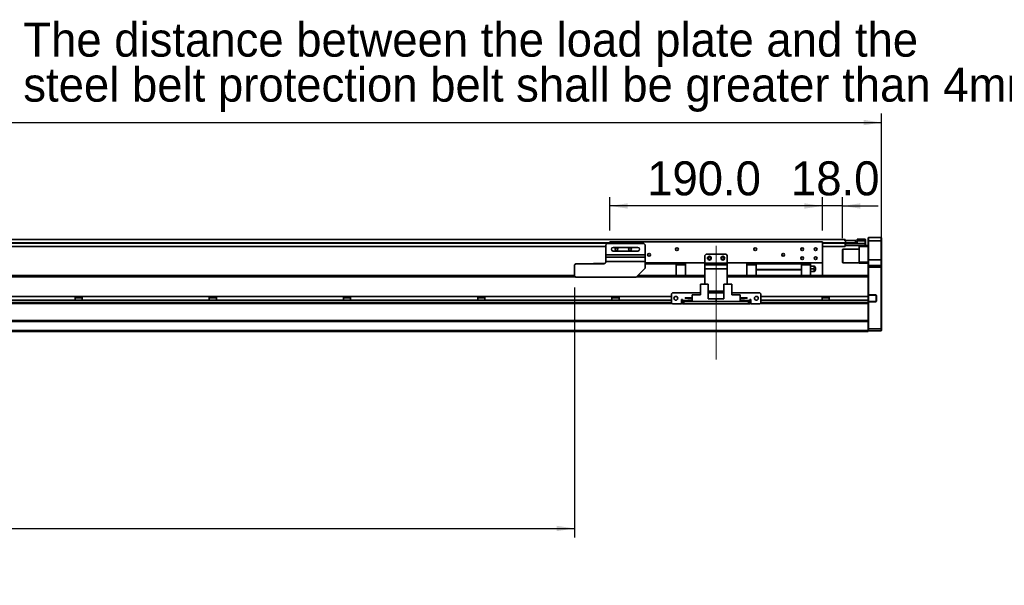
# Model space of a CAD drawing. Header units: millimetres. Extents: x 40 to 3320, y 40 to 2336.
# Tile 7 of 10: x 1663 to 2544, y 984 to 1490. Entities that reach past the tile are written whole.
import ezdxf

# ---------------------------------------------------------------- set-up
doc = ezdxf.new("R2010")
doc.units = ezdxf.units.MM
doc.header["$LTSCALE"] = 8
doc.linetypes.add('CENTERX2', pattern=[20.32, 12.7, -2.54, 2.54, -2.54])
doc.layers.add('黑色实线', color=7, linetype='Continuous')
doc.styles.add('SLDTEXTSTYLE8', font='txt')
doc.dimstyles.new('SLDDIMSTYLE0', dxfattribs={"dimtxt": 30.4, "dimasz": 16, "dimexe": 0, "dimexo": 0.0625, "dimgap": 7.6, "dimtad": 2, "dimdec": 1, "dimrnd": 1e-09, "dimzin": 4, "dimdsep": 46, "dimtxsty": 'SLDTEXTSTYLE8', "dimsah": 1, "dimcen": 0.09, "dimadec": 0, "dimazin": 1, "dimtfac": 1, "dimtdec": 1, "dimtmove": 0, "dimatfit": 0, "dimfxl": 0, "dimfrac": 2, "dimtolj": 1, "dimtzin": 12, "dimarcsym": 0})
doc.dimstyles.new('SLDDIMSTYLE6', dxfattribs={"dimtxt": 30.4, "dimasz": 16, "dimexe": 0, "dimexo": 0.0625, "dimgap": 7.6, "dimtad": 2, "dimdec": 1, "dimrnd": 1e-09, "dimzin": 4, "dimdsep": 46, "dimtxsty": 'SLDTEXTSTYLE8', "dimsah": 1, "dimcen": 0.09, "dimadec": 0, "dimazin": 1, "dimtfac": 1, "dimtdec": 1, "dimtofl": 0, "dimtmove": 0, "dimatfit": 3, "dimfxl": 0, "dimfrac": 2, "dimtolj": 1, "dimtzin": 12, "dimarcsym": 0})

# ---------------------------------------------------------------- blocks, each defined once
blk = doc.blocks.new('SW_NOTE_4')
at = {"layer": '黑色实线', "color": 0, "char_height": 30.4, "attachment_point": 1, "style": 'SLDTEXTSTYLE8'}
for s, insert in [('The distance between the load plate and the ', (-929.39, 55.95)), ('steel belt protection belt shall be greater than 4mm', (-929.39, 15.75))]:
    blk.add_mtext(s, dxfattribs=dict(at, insert=insert))
blk = doc.blocks.new('_D_21')
at = {"layer": '黑色实线'}
for p, q in [((277.93, 1278.74), (277.93, 1405.82)), ((2433.93, 1278.74), (2433.93, 1405.82)), ((277.93, 1397.82), (2433.93, 1397.82))]:
    blk.add_line(p, q, dxfattribs=at)
for points in [[(277.93, 1397.82), (293.93, 1395.42), (293.93, 1400.22)], [(2433.93, 1397.82), (2417.93, 1400.22), (2417.93, 1395.42)]]:
    blk.add_solid(points, dxfattribs=at)
at = {"layer": '黑色实线', "insert": (1301.04, 1437.71), "char_height": 30.4, "attachment_point": 1, "style": 'SLDTEXTSTYLE8'}
blk.add_mtext('2156.0', dxfattribs=at)
blk = doc.blocks.new('_D_24')
at = {"layer": '黑色实线'}
for p, q in [((519.43, 1253.92), (519.43, 1027.08)), ((2159.43, 1250.42), (2159.43, 1027.08)), ((519.43, 1035.08), (2159.43, 1035.08))]:
    blk.add_line(p, q, dxfattribs=at)
for points in [[(519.43, 1035.08), (535.43, 1032.68), (535.43, 1037.48)], [(2159.43, 1035.08), (2143.43, 1037.48), (2143.43, 1032.68)]]:
    blk.add_solid(points, dxfattribs=at)
at = {"layer": '黑色实线', "char_height": 30.4, "attachment_point": 1, "style": 'SLDTEXTSTYLE8'}
for s, insert in [('Stroke T=', (1188.71, 1074.97)), ('1640.0', (1364.32, 1074.97))]:
    blk.add_mtext(s, dxfattribs=dict(at, insert=insert))
blk = doc.blocks.new('_D_25')
at = {"layer": '黑色实线'}
for p, q in [((2190.93, 1301.24), (2190.93, 1331.26)), ((2380.93, 1301.24), (2380.93, 1331.26)), ((2380.93, 1323.26), (2190.93, 1323.26))]:
    blk.add_line(p, q, dxfattribs=at)
for points in [[(2190.93, 1323.26), (2206.93, 1320.86), (2206.93, 1325.66)], [(2380.93, 1323.26), (2364.93, 1325.66), (2364.93, 1320.86)]]:
    blk.add_solid(points, dxfattribs=at)
at = {"layer": '黑色实线', "insert": (2224.26, 1363.15), "char_height": 30.4, "attachment_point": 1, "style": 'SLDTEXTSTYLE8'}
blk.add_mtext('190.0', dxfattribs=at)
blk = doc.blocks.new('_D_26')
at = {"layer": '黑色实线'}
for p, q in [((2380.93, 1301.24), (2380.93, 1331.26)), ((2398.93, 1294.44), (2398.93, 1331.26)), ((2380.93, 1323.26), (2348.93, 1323.26)), ((2398.93, 1323.26), (2380.93, 1323.26)), ((2398.93, 1323.26), (2430.93, 1323.26))]:
    blk.add_line(p, q, dxfattribs=at)
for points in [[(2380.93, 1323.26), (2364.93, 1325.66), (2364.93, 1320.86)], [(2398.93, 1323.26), (2414.93, 1320.86), (2414.93, 1325.66)]]:
    blk.add_solid(points, dxfattribs=at)
at = {"layer": '黑色实线', "insert": (2352.87, 1363.15), "char_height": 30.4, "attachment_point": 1, "style": 'SLDTEXTSTYLE8'}
blk.add_mtext('18.0', dxfattribs=at)

msp = doc.modelspace()

# ---------------------------------------------------------------- linework, layer by layer
at = {"color": 7, "linetype": 'Continuous', "lineweight": 35}
for p, q in [((2422.23, 1295.08), (2421.93, 1294.78)), ((2421.93, 1292.08), (2421.93, 1294.78)), ((2422.23, 1295.08), (2422.23, 1292.08)), ((2422.23, 1295.08), (2433.63, 1295.08)), ((2433.63, 1292.08), (2433.63, 1295.08)), ((2433.63, 1295.08), (2433.93, 1294.78)), ((2433.93, 1294.78), (2433.93, 1292.08)), ((2401.43, 1293.43), (310.43, 1293.43)), ((2187.43, 1286.93), (526.43, 1286.93)), ((2188.43, 1289.58), (2187.43, 1288.58)), ((2187.43, 1288.58), (2187.43, 1279.58)), ((2188.43, 1289.58), (2221.43, 1289.58)), ((2380.93, 1291.08), (2190.93, 1291.08)), ((2190.93, 1291.08), (2190.93, 1289.58)), ((2215.93, 1286.18), (2193.93, 1286.18)), ((2222.43, 1288.58), (2221.43, 1289.58)), ((2222.43, 1288.58), (2222.43, 1279.58)), ((2380.93, 1291.08), (2380.93, 1272.58)), ((2401.43, 1286.93), (2380.93, 1286.93)), ((2400.97, 1292.05), (2400.97, 1292.28)), ((2400.97, 1292.28), (2401.47, 1292.28)), ((2400.97, 1292.28), (2400.97, 1292.28)), ((2401.43, 1293.43), (2401.43, 1292.28)), ((2401.43, 1290.78), (2401.43, 1290.43)), ((2401.43, 1290.43), (2401.43, 1289.93)), ((2401.47, 1290.28), (2401.43, 1290.28)), ((2401.43, 1289.78), (2401.73, 1290.08)), ((2401.43, 1290.08), (2401.73, 1290.08)), ((2401.43, 1289.93), (2401.43, 1286.93)), ((2401.43, 1289.78), (2401.73, 1289.78)), ((2401.43, 1289.58), (2401.73, 1289.58)), ((2401.43, 1288.38), (2401.73, 1288.08)), ((2401.47, 1292.28), (2401.47, 1290.28)), ((2401.47, 1292.28), (2410.47, 1292.28)), ((2401.47, 1290.28), (2410.47, 1290.28)), ((2401.73, 1289.78), (2401.73, 1290.08)), ((2401.73, 1290.08), (2411.93, 1290.08)), ((2401.73, 1289.78), (2401.73, 1289.58)), ((2411.93, 1289.78), (2401.73, 1289.78)), ((2401.73, 1289.58), (2401.73, 1288.08)), ((2401.73, 1289.58), (2419.13, 1289.58)), ((2419.13, 1288.08), (2401.73, 1288.08)), ((2410.47, 1290.28), (2410.47, 1292.28)), ((2410.47, 1292.28), (2410.97, 1292.28)), ((2410.97, 1290.28), (2410.47, 1290.28)), ((2410.97, 1292.28), (2410.97, 1290.28)), ((2410.97, 1290.28), (2411.43, 1290.28)), ((2411.43, 1290.08), (2411.43, 1290.28)), ((2411.93, 1293.58), (2419.13, 1293.58)), ((2411.93, 1292.08), (2411.93, 1293.58)), ((2411.93, 1289.78), (2411.93, 1292.08)), ((2419.13, 1292.08), (2411.93, 1292.08)), ((2413.93, 1287.08), (2413.93, 1288.08)), ((2421.93, 1287.08), (2413.93, 1287.08)), ((2413.93, 1273.08), (2413.93, 1287.08)), ((2419.13, 1292.08), (2419.13, 1293.58)), ((2419.43, 1293.28), (2419.13, 1293.58)), ((2419.13, 1289.58), (2419.13, 1292.08)), ((2419.43, 1292.08), (2419.13, 1292.08)), ((2419.13, 1288.08), (2419.13, 1289.58)), ((2419.13, 1289.58), (2419.43, 1289.58)), ((2419.13, 1288.08), (2419.43, 1288.38)), ((2419.13, 1288.08), (2421.93, 1288.08)), ((2419.43, 1293.28), (2419.43, 1292.08)), ((2419.43, 1292.08), (2419.43, 1289.58)), ((2419.43, 1289.58), (2419.43, 1288.38)), ((2422.23, 1292.08), (2421.93, 1292.08)), ((2421.93, 1275.08), (2421.93, 1292.08)), ((2422.23, 1292.08), (2422.23, 1275.08)), ((2433.63, 1292.08), (2422.23, 1292.08)), ((2433.63, 1275.08), (2433.63, 1292.08)), ((2433.63, 1292.08), (2433.93, 1292.08)), ((2433.93, 1292.08), (2433.93, 1275.08)), ((2187.43, 1279.58), (2222.43, 1279.58)), ((2187.43, 1277.58), (2187.43, 1279.58)), ((2187.43, 1277.58), (2222.43, 1277.58)), ((2187.43, 1273.6), (2187.43, 1277.58)), ((2193.93, 1282.98), (2215.93, 1282.98)), ((2222.43, 1279.58), (2222.43, 1277.58)), ((2222.43, 1277.58), (2222.43, 1273.6)), ((2276.93, 1280.08), (2275.93, 1279.08)), ((2275.93, 1279.08), (2275.93, 1272.08)), ((2294.93, 1280.08), (2276.93, 1280.08)), ((2295.93, 1279.08), (2294.93, 1280.08)), ((2295.93, 1279.08), (2295.93, 1272.08)), ((2399.23, 1284.58), (2398.93, 1284.28)), ((2398.93, 1272.88), (2398.93, 1284.28)), ((2413.93, 1284.58), (2399.23, 1284.58)), ((2399.23, 1284.58), (2399.23, 1272.58)), ((2160.43, 1271.58), (2159.43, 1270.58)), ((2159.43, 1260.58), (2159.43, 1270.58)), ((2160.43, 1271.58), (2185.43, 1271.58)), ((2176.23, 1271.78), (2176.03, 1271.58)), ((2176.23, 1271.78), (2186.3, 1271.78)), ((2176.23, 1271.78), (2176.23, 1271.58)), ((2222.43, 1273.6), (2187.43, 1273.6)), ((2187.43, 1273.6), (2187.43, 1273.58)), ((2222.43, 1273.6), (2222.43, 1267.58)), ((2275.93, 1272.58), (2222.43, 1272.58)), ((2222.43, 1271.58), (2250.18, 1271.58)), ((2250.18, 1271.58), (2250.18, 1272.58)), ((2250.18, 1271.58), (2250.18, 1261.02)), ((2258.43, 1271.48), (2250.18, 1271.48)), ((2250.18, 1270.53), (2258.43, 1270.53)), ((2258.43, 1270.53), (2258.43, 1271.48)), ((2258.43, 1270.53), (2258.43, 1261.02)), ((2275.93, 1272.08), (2295.93, 1272.08)), ((2275.93, 1270.58), (2275.93, 1272.08)), ((2275.93, 1267.08), (2275.93, 1270.58)), ((2275.93, 1270.58), (2295.93, 1270.58)), ((2380.93, 1272.58), (2295.93, 1272.58)), ((2295.93, 1272.08), (2295.93, 1270.58)), ((2295.93, 1270.58), (2295.93, 1267.08)), ((2313.43, 1271.48), (2313.43, 1270.53)), ((2321.68, 1271.48), (2313.43, 1271.48)), ((2321.68, 1270.53), (2313.43, 1270.53)), ((2313.43, 1270.53), (2313.43, 1261.02)), ((2321.68, 1272.58), (2321.68, 1271.58)), ((2362.18, 1271.58), (2321.68, 1271.58)), ((2321.68, 1271.58), (2321.68, 1266.58)), ((2362.18, 1271.58), (2362.18, 1272.58)), ((2362.18, 1271.58), (2362.18, 1266.58)), ((2370.43, 1271.48), (2362.18, 1271.48)), ((2370.43, 1270.53), (2362.18, 1270.53)), ((2370.43, 1270.53), (2370.43, 1271.48)), ((2370.43, 1261.02), (2370.43, 1270.53)), ((2370.43, 1269.58), (2372.74, 1269.58)), ((2380.93, 1272.58), (2380.93, 1261.08)), ((2398.93, 1272.88), (2399.23, 1272.58)), ((2399.23, 1272.58), (2413.93, 1272.58)), ((2413.93, 1273.08), (2421.93, 1273.08)), ((2413.93, 1272.08), (2413.93, 1273.08)), ((2421.93, 1272.08), (2413.93, 1272.08)), ((2422.23, 1275.08), (2421.93, 1275.08)), ((2421.93, 1269.78), (2421.93, 1275.08)), ((2422.23, 1270.08), (2421.93, 1269.78)), ((2421.93, 1268.58), (2421.93, 1269.78)), ((2422.23, 1268.58), (2421.93, 1268.58)), ((2421.93, 1260.73), (2421.93, 1268.58)), ((2422.23, 1275.08), (2422.23, 1270.08)), ((2422.23, 1275.08), (2433.63, 1275.08)), ((2422.23, 1270.08), (2422.23, 1268.58)), ((2422.23, 1270.08), (2433.63, 1270.08)), ((2422.23, 1268.58), (2422.23, 1243.93)), ((2433.63, 1268.58), (2422.23, 1268.58)), ((2433.63, 1270.08), (2433.63, 1275.08)), ((2433.93, 1275.08), (2433.63, 1275.08)), ((2433.63, 1268.58), (2433.63, 1270.08)), ((2433.93, 1269.78), (2433.63, 1270.08)), ((2433.63, 1213.58), (2433.63, 1268.58)), ((2433.93, 1268.58), (2433.63, 1268.58)), ((2433.93, 1275.08), (2433.93, 1269.78)), ((2433.93, 1269.78), (2433.93, 1268.58)), ((2433.93, 1268.58), (2433.93, 1213.7)), ((2159.43, 1261.02), (435.93, 1261.02)), ((510.43, 1261.08), (2159.43, 1261.08)), ((2159.43, 1260.58), (2160.43, 1259.58)), ((2160.43, 1259.58), (2214.43, 1259.58)), ((2214.43, 1259.58), (2222.43, 1267.58)), ((2275.93, 1261.02), (2215.87, 1261.02)), ((2258.43, 1261.08), (2275.93, 1261.08)), ((2295.93, 1267.08), (2275.93, 1267.08)), ((2275.93, 1267.08), (2275.93, 1253.27)), ((2295.93, 1267.08), (2295.93, 1253.27)), ((2295.93, 1261.08), (2313.43, 1261.08)), ((2421.93, 1261.02), (2295.93, 1261.02)), ((2321.68, 1266.58), (2362.18, 1266.58)), ((2321.68, 1266.58), (2321.68, 1266.28)), ((2362.18, 1266.28), (2321.68, 1266.28)), ((2321.68, 1266.28), (2321.68, 1261.02)), ((2362.18, 1266.28), (2362.18, 1266.58)), ((2362.18, 1266.28), (2362.18, 1261.02)), ((2370.43, 1267.08), (2372.74, 1267.08)), ((2372.74, 1264.58), (2370.43, 1264.58)), ((2370.43, 1261.08), (2415.93, 1261.08)), ((2415.93, 1261.08), (2415.93, 1261.02)), ((2421.93, 1260.73), (2421.93, 1260.02)), ((2421.93, 1242.47), (2421.93, 1260.02)), ((2271.98, 1253.27), (2271.98, 1243.97)), ((2271.98, 1253.27), (2278.93, 1253.27)), ((2278.93, 1253.27), (2278.93, 1240.37)), ((2292.93, 1253.27), (2292.93, 1240.37)), ((2292.93, 1253.27), (2299.88, 1253.27)), ((2299.88, 1253.27), (2299.88, 1243.97)), ((2245.93, 1242.47), (465.93, 1242.47)), ((1712.76, 1242.47), (1712.76, 1239.07)), ((1719.1, 1239.07), (1719.1, 1242.47)), ((1832.76, 1242.47), (1832.76, 1239.07)), ((1839.1, 1239.07), (1839.1, 1242.47)), ((1952.76, 1242.47), (1952.76, 1239.07)), ((1959.1, 1239.07), (1959.1, 1242.47)), ((2072.76, 1242.47), (2072.76, 1239.07)), ((2079.1, 1239.07), (2079.1, 1242.47)), ((2192.76, 1242.47), (2192.76, 1239.07)), ((2199.1, 1239.07), (2199.1, 1242.47)), ((2246.93, 1245.77), (2245.93, 1244.77)), ((2245.93, 1244.77), (2245.93, 1236.77)), ((2271.98, 1245.77), (2246.93, 1245.77)), ((2264.43, 1237.77), (2264.43, 1243.97)), ((2264.43, 1243.97), (2271.98, 1243.97)), ((2292.93, 1247.08), (2278.93, 1247.08)), ((2292.93, 1245.77), (2278.93, 1245.77)), ((2324.93, 1245.77), (2299.88, 1245.77)), ((2307.43, 1243.97), (2299.88, 1243.97)), ((2307.43, 1243.97), (2307.43, 1237.77)), ((2325.93, 1244.77), (2324.93, 1245.77)), ((2325.93, 1236.77), (2325.93, 1244.77)), ((2421.93, 1242.47), (2325.93, 1242.47)), ((2380.76, 1242.47), (2380.76, 1239.07)), ((2387.1, 1239.07), (2387.1, 1242.47)), ((2422.23, 1243.63), (2421.93, 1243.93)), ((2421.93, 1243.93), (2422.23, 1243.93)), ((2421.93, 1239.07), (2421.93, 1242.47)), ((2422.23, 1243.93), (2422.35, 1243.63)), ((2422.23, 1243.93), (2428.43, 1243.93)), ((2422.35, 1243.63), (2422.23, 1243.63)), ((2422.23, 1243.63), (2422.23, 1237.93)), ((2428.43, 1243.63), (2422.35, 1243.63)), ((2428.43, 1243.93), (2428.43, 1243.63)), ((2429.23, 1243.13), (2428.93, 1243.13)), ((2428.93, 1238.43), (2428.93, 1243.13)), ((2429.23, 1243.13), (2429.23, 1238.43)), ((2246.68, 1236.02), (465.17, 1236.02)), ((2245.93, 1239.07), (465.93, 1239.07)), ((1719.1, 1241.08), (1712.76, 1241.08)), ((1839.1, 1241.08), (1832.76, 1241.08)), ((1959.1, 1241.08), (1952.76, 1241.08)), ((2079.1, 1241.08), (2072.76, 1241.08)), ((2199.1, 1241.08), (2192.76, 1241.08)), ((2245.93, 1236.77), (2246.93, 1235.77)), ((2246.93, 1235.77), (2254.93, 1235.77)), ((2255.93, 1239.77), (2254.93, 1239.77)), ((2254.93, 1239.77), (2254.93, 1235.77)), ((2255.93, 1239.07), (2254.93, 1239.07)), ((2255.93, 1236.02), (2254.93, 1236.02)), ((2255.93, 1238.77), (2255.93, 1239.77)), ((2255.93, 1238.77), (2255.93, 1237.77)), ((2255.93, 1235.77), (2255.93, 1237.77)), ((2255.93, 1237.77), (2256.93, 1237.77)), ((2256.93, 1235.77), (2255.93, 1235.77)), ((2256.93, 1237.77), (2256.93, 1235.77)), ((2314.93, 1237.77), (2256.93, 1237.77)), ((2314.93, 1235.77), (2256.93, 1235.77)), ((2258.23, 1241.02), (2258.23, 1241.32)), ((2258.23, 1241.32), (2264.43, 1241.32)), ((2258.23, 1241.02), (2264.43, 1241.02)), ((2260.63, 1238.37), (2260.63, 1239.07)), ((2260.63, 1239.07), (2264.43, 1239.07)), ((2260.63, 1238.37), (2264.43, 1238.37)), ((2264.43, 1237.77), (2285.93, 1237.77)), ((2285.93, 1240.37), (2278.93, 1240.37)), ((2285.93, 1240.37), (2285.93, 1237.77)), ((2285.93, 1240.37), (2292.93, 1240.37)), ((2307.43, 1237.77), (2285.93, 1237.77)), ((2313.63, 1241.32), (2307.43, 1241.32)), ((2313.63, 1241.02), (2307.43, 1241.02)), ((2311.23, 1239.07), (2307.43, 1239.07)), ((2311.23, 1238.37), (2307.43, 1238.37)), ((2311.23, 1239.07), (2311.23, 1238.37)), ((2313.63, 1241.32), (2313.63, 1241.02)), ((2314.93, 1235.77), (2314.93, 1237.77)), ((2314.93, 1237.77), (2315.93, 1237.77)), ((2315.93, 1235.77), (2314.93, 1235.77)), ((2316.93, 1239.77), (2315.93, 1239.77)), ((2315.93, 1239.77), (2315.93, 1238.77)), ((2316.93, 1239.07), (2315.93, 1239.07)), ((2315.93, 1237.77), (2315.93, 1238.77)), ((2315.93, 1237.77), (2315.93, 1235.77)), ((2316.93, 1236.02), (2315.93, 1236.02)), ((2316.93, 1235.77), (2316.93, 1239.77)), ((2316.93, 1235.77), (2324.93, 1235.77)), ((2324.93, 1235.77), (2325.93, 1236.77)), ((2421.93, 1236.02), (2325.17, 1236.02)), ((2421.93, 1239.07), (2325.93, 1239.07)), ((2387.1, 1241.08), (2380.76, 1241.08)), ((2421.93, 1237.02), (2421.93, 1239.07)), ((2422.23, 1237.93), (2421.93, 1237.63)), ((2422.23, 1237.63), (2421.93, 1237.63)), ((2421.93, 1237.02), (2421.93, 1236.3)), ((2421.93, 1220.73), (2421.93, 1236.3)), ((2422.23, 1237.93), (2422.35, 1237.93)), ((2422.35, 1237.93), (2422.23, 1237.63)), ((2422.23, 1237.63), (2422.23, 1213.58)), ((2428.43, 1237.63), (2422.23, 1237.63)), ((2422.35, 1237.93), (2428.43, 1237.93)), ((2428.43, 1237.63), (2428.43, 1237.93)), ((2429.23, 1238.43), (2428.93, 1238.43)), ((2421.93, 1221.02), (289.93, 1221.02)), ((2421.93, 1220.02), (289.93, 1220.02)), ((2421.93, 1220.73), (2421.93, 1220.02)), ((2421.93, 1212.08), (2421.93, 1220.02)), ((2421.93, 1212.08), (289.93, 1212.08)), ((2421.93, 1211.08), (289.93, 1211.08)), ((2421.93, 1213.7), (2422.23, 1213.58)), ((2421.93, 1211.08), (2421.93, 1212.08)), ((2421.93, 1211.88), (2422.23, 1211.58)), ((2422.23, 1213.58), (2422.23, 1211.58)), ((2422.23, 1213.58), (2433.63, 1213.58)), ((2433.63, 1211.58), (2422.23, 1211.58)), ((2433.93, 1213.7), (2433.63, 1213.58)), ((2433.63, 1211.58), (2433.63, 1213.58)), ((2433.93, 1211.88), (2433.63, 1211.58)), ((2433.93, 1213.7), (2433.93, 1211.88))]:
    msp.add_line(p, q, dxfattribs=at)
at = {"color": 8, "linetype": 'Continuous', "lineweight": 35}
for p, q in [((2190.93, 1290.43), (520.93, 1290.43)), ((2190.93, 1289.93), (520.93, 1289.93)), ((2401.43, 1290.43), (2380.93, 1290.43)), ((2401.43, 1289.93), (2380.93, 1289.93)), ((2159.99, 1260.02), (435.93, 1260.02)), ((2275.93, 1260.02), (2214.87, 1260.02)), ((2421.93, 1260.02), (2295.93, 1260.02)), ((2245.93, 1237.02), (465.93, 1237.02)), ((2255.93, 1237.02), (2254.93, 1237.02)), ((2260.63, 1238.77), (2255.93, 1238.77)), ((2315.93, 1238.77), (2311.23, 1238.77)), ((2316.93, 1237.02), (2315.93, 1237.02)), ((2421.93, 1237.02), (2325.93, 1237.02))]:
    msp.add_line(p, q, dxfattribs=at)
at = {"color": 7, "linetype": 'Continuous', "lineweight": 35}
for centre, radius in [((2196.93, 1284.58), 1.25), ((2208.93, 1284.58), 1.25), ((2250.93, 1284.58), 1.25), ((2320.93, 1284.58), 1.25), ((2362.93, 1284.58), 1.25), ((2374.93, 1284.58), 1.25), ((2225.93, 1279.58), 1.25), ((2279.93, 1276.58), 1.7), ((2279.93, 1276.58), 1.25), ((2291.93, 1276.58), 1.7), ((2291.93, 1276.58), 1.25), ((2345.93, 1279.58), 1.25), ((2362.93, 1276.58), 1.25), ((2374.93, 1276.58), 1.25), ((2249.93, 1240.77), 1.7), ((2321.93, 1240.77), 1.7)]:
    msp.add_circle(centre, radius, dxfattribs=at)
for centre, radius, start, end in [((2193.93, 1284.58), 1.6, 90, 270), ((2215.93, 1284.58), 1.6, 270, 90), ((2185.43, 1273.58), 2, 270, 0), ((2371.93, 1267.08), 3, 4.42207, 56.61739), ((2371.93, 1267.08), 3, 303.36445, 355.55829), ((2374.83, 1267.08), 0.25, 0, 68.66881), ((2374.83, 1267.08), 0.25, 291.36622, 0), ((2428.43, 1243.13), 0.8, 0, 90), ((2428.43, 1243.13), 0.5, 0, 90), ((2428.43, 1238.43), 0.8, 270, 0), ((2428.43, 1238.43), 0.5, 270, 0)]:
    msp.add_arc(centre, radius, start, end, dxfattribs=at)
for points, knots in [([(2372.74, 1269.58), (2372.9, 1269.48), (2373.2, 1269.3), (2373.49, 1268.87), (2373.61, 1268.39), (2373.54, 1267.9), (2373.29, 1267.47), (2372.98, 1267.2), (2372.78, 1267.1), (2372.74, 1267.08)], [0, 0, 0, 0, 0.159673, 0.319406, 0.479128, 0.638848, 0.798554, 0.958292, 1, 1, 1, 1]), ([(2373.57, 1269.58), (2373.56, 1269.58), (2373.54, 1269.58), (2373.29, 1269.58), (2372.98, 1269.58), (2372.78, 1269.58), (2372.74, 1269.58)], [0, 0, 0, 0, 0.275953, 0.596137, 0.916384, 1, 1, 1, 1]), ([(2372.74, 1267.08), (2372.9, 1266.98), (2373.2, 1266.8), (2373.49, 1266.37), (2373.61, 1265.89), (2373.54, 1265.4), (2373.29, 1264.97), (2372.98, 1264.7), (2372.78, 1264.6), (2372.74, 1264.58)], [0, 0, 0, 0, 0.159673, 0.319406, 0.479128, 0.638848, 0.798555, 0.958292, 1, 1, 1, 1]), ([(2372.74, 1264.58), (2372.9, 1264.58), (2373.21, 1264.58), (2373.48, 1264.58), (2373.61, 1264.58), (2373.58, 1264.58), (2373.57, 1264.58)], [0, 0, 0, 0, 0.318733, 0.637584, 0.956416, 1, 1, 1, 1]), ([(2374.92, 1266.84), (2374.92, 1266.85), (2374.92, 1266.85), (2374.92, 1266.89), (2374.92, 1266.95), (2374.92, 1267.03), (2374.92, 1267.11), (2374.92, 1267.18), (2374.92, 1267.25), (2374.92, 1267.29), (2374.92, 1267.31), (2374.92, 1267.31), (2374.92, 1267.31)], [0, 0, 0, 0, 0.107429, 0.214862, 0.322291, 0.429722, 0.537152, 0.644587, 0.752016, 0.859445, 0.966874, 1, 1, 1, 1])]:
    msp.add_open_spline(points, degree=3, knots=knots, dxfattribs=at)
at = {"layer": '黑色实线', "linetype": 'CENTERX2', "lineweight": 18}
msp.add_line((2285.93, 1185.97), (2285.93, 1295.57), dxfattribs=at)

# ---------------------------------------------------------------- block references
at = {"layer": '黑色实线'}
msp.add_blockref('SW_NOTE_4', (2595.84, 1431.14), dxfattribs=at)

# ---------------------------------------------------------------- dimensions: what is measured, and where the dimension line sits
for base, p1, p2, dimstyle, picture, middle in [((2433.93, 1397.82), (277.93, 1268.58), (2433.93, 1268.58), 'SLDDIMSTYLE6', '_D_21', (1360.45, 1397.82)), ((2190.93, 1323.26), (2380.93, 1291.08), (2190.93, 1291.08), 'SLDDIMSTYLE6', '_D_25', (2272.69, 1323.26)), ((2380.93, 1323.26), (2398.93, 1284.28), (2380.93, 1291.08), 'SLDDIMSTYLE0', '_D_26', (2390.33, 1323.26))]:
    dim = msp.add_linear_dim(base=base, p1=p1, p2=p2, dimstyle=dimstyle, dxfattribs=at)
    dim.commit()
    dim.dimension.update_dxf_attribs({"geometry": picture, "text_midpoint": middle, "dimtype": 160})
dim = msp.add_linear_dim(base=(2159.43, 1035.08), p1=(519.43, 1264.08), p2=(2159.43, 1260.58), text='Stroke T=<>', dimstyle='SLDDIMSTYLE6', dxfattribs=at)
dim.commit()
dim.dimension.update_dxf_attribs({"geometry": '_D_24', "text_midpoint": (1335.92, 1035.08), "dimtype": 160})

doc.saveas('drawing.dxf')
